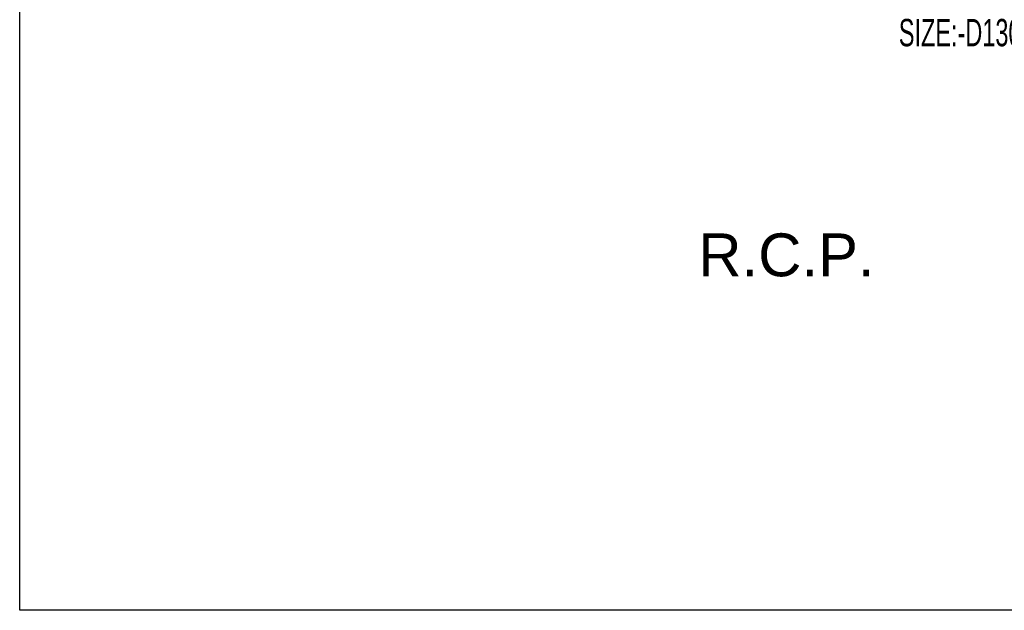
# Model space of a CAD drawing. Header units: millimetres. Extents: x 977810 to 1748958, y 1188532 to 1209441.
# Tile 16 of 30: x 1113338 to 1122526, y 1188532 to 1194041. Entities that reach past the tile are written whole.
import ezdxf

# ---------------------------------------------------------------- set-up
doc = ezdxf.new("R2010")
doc.units = ezdxf.units.MM
doc.header["$LTSCALE"] = 7
for name, color, linetype in [('HVAC TEXT PP', 7, 'Continuous'), ('PD_BASE', 8, 'Continuous'), ('PP- HVAC TEXT 1', 7, 'Continuous')]:
    doc.layers.add(name, color=color, linetype=linetype)
doc.layers.add('PD_025_TEXT', color=61, linetype='Continuous', lineweight=25)
doc.styles.add('ROMANS', font='ARIALN.TTF', dxfattribs={"width": 0.75})
doc.styles.get("Standard").update_dxf_attribs({"font": 'arial.ttf'})

# ---------------------------------------------------------------- blocks, each defined once
blk = doc.blocks.new('hvac service 2')
at = {"layer": 'HVAC TEXT PP', "insert": (-568, -2889.5), "char_height": 255.048, "attachment_point": 1, "style": 'ROMANS'}
blk.add_mtext_dynamic_manual_height_columns('2500 CFM(5 TR ) CEILING SUSPENDED AHU \\PSIZE:-D1300XW1120XH670', width=4003.473, gutter_width=1275.2, heights=[0], dxfattribs=at)

msp = doc.modelspace()

# ---------------------------------------------------------------- linework, layer by layer
at = {"layer": 'PD_BASE'}
msp.add_lwpolyline([(1113338, 1204941), (1139874, 1204941), (1139874, 1188532), (1113338, 1188532)], close=True, dxfattribs=at)

# ---------------------------------------------------------------- texts
at = {"layer": 'PD_025_TEXT', "insert": (1119670.4, 1192047.4), "char_height": 400, "width": 15751.593, "attachment_point": 1, "rotation": 359.99187}
msp.add_mtext('R.C.P.', dxfattribs=at)

# ---------------------------------------------------------------- next in the draw order: block references
at = {"layer": 'PP- HVAC TEXT 1'}
msp.add_blockref('hvac service 2', (1122109.6, 1197788), dxfattribs=at)

doc.saveas('drawing.dxf')
